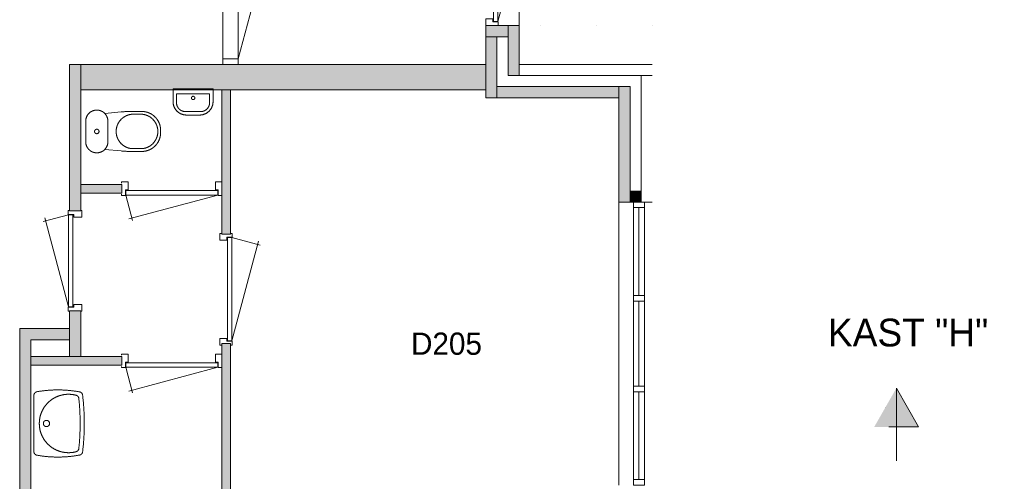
# Model space of a CAD drawing. Header units: millimetres. Extents: x 1701 to 85660, y 0 to 59400.
# Tile 14 of 17: x 38302 to 47174, y 44119 to 48277. Entities that reach past the tile are written whole.
import ezdxf
from ezdxf.enums import TextEntityAlignment as Align
from ezdxf.xclip import XClip

# ---------------------------------------------------------------- set-up
doc = ezdxf.new("R2010")
doc.units = ezdxf.units.MM
doc.header["$PDMODE"] = 3
doc.header["$PDSIZE"] = 1
doc.linetypes.add('DGN1', pattern=[504.6, 0, -504.6])
doc.linetypes.add('DGN4', pattern=[1343.35376, 671.67688, -335.83844, 0, -335.83844])
for name, color, linetype in [('16', 7, 'Continuous'), ('17', 7, 'Continuous'), ('24', 7, 'Continuous'), ('30', 7, 'Continuous'), ('31', 7, 'Continuous'), ('32', 7, 'Continuous'), ('33', 7, 'Continuous'), ('40', 7, 'Continuous'), ('48', 7, 'Continuous'), ('52', 7, 'Continuous'), ('58', 7, 'Continuous'), ('62', 7, 'Continuous')]:
    doc.layers.add(name, color=color, linetype=linetype)
doc.styles.add('dgn001', font='dgn001.shx')
doc.styles.add('dgn003', font='dgn003.shx')
doc.styles.get("Standard").update_dxf_attribs({"font": 'arial.ttf'})
doc.dimstyles.get("Standard").update_dxf_attribs({"dimtxt": 0.18, "dimasz": 0.18, "dimexe": 0.18, "dimexo": 0.0625, "dimgap": 0.09, "dimtad": 0, "dimtih": 1, "dimtoh": 1, "dimdec": 4, "dimzin": 0, "dimdsep": 46, "dimtxsty": 'Standard', "dimcen": 0.09, "dimadec": 0, "dimazin": 0, "dimtfac": 1, "dimtdec": 4, "dimtofl": 0, "dimtmove": 0, "dimatfit": 3, "dimfxl": 1, "dimtolj": 1, "dimtzin": 0, "dimarcsym": 0})

# ---------------------------------------------------------------- blocks, each defined once
blk = doc.blocks.new('830R10111')
at = {"layer": '33', "color": 1, "linetype": 'Continuous', "lineweight": 0}
for p, q in [((38, -108), (99.31999999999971, -336.8700000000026)), ((868, -108), (66.27999999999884, -322.820000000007))]:
    blk.add_line(p, q, dxfattribs=at)
at = {"layer": '33', "color": 92, "linetype": 'Continuous', "lineweight": 13, "true_color": 0x00e100, "flags": 128}
for points in [[(0, -100), (0, -111), (35, -111), (35, -61), (60, -61), (60, 11), (0, 11), (0, 0)], [(906, -100), (906, -111), (871, -111), (871, -61), (846, -61), (846, 11), (906, 11), (906, 0)]]:
    blk.add_lwpolyline(points, dxfattribs=at)
at = {"layer": '33', "color": 2, "linetype": 'Continuous', "lineweight": 13, "true_color": 0xf0f000, "flags": 128}
blk.add_lwpolyline([(868, -108), (38, -108), (38, -68), (868, -68), (868, -108)], dxfattribs=at)
blk = doc.blocks.new('WT0137')
at = {"layer": '40', "color": 7, "linetype": 'Continuous', "lineweight": 0}
blk.add_line((20, -253.1599999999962), (20, 253.1600000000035), dxfattribs=at)
blk.add_circle((133.3075508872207, 0.0009520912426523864), 28.05539163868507, dxfattribs=at)
for centre, radius, start, end in [((53.00755088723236, 253.163881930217), 33, 100.0026666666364, 180), ((236.4977706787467, -765.8120429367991), 1068.364752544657, 79.44860833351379, 100.2016916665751), ((426.2076737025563, 252.0242792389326), 33, 6.857511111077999, 79.65449444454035), ((332.1007326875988, 0.0009520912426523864), 263.1431818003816, 74.86666111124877, 285.1333388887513), ((392.1833520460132, 222.1629717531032), 33, 6.04175833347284, 74.86666111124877), ((-1706.830269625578, 0.0009520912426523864), 2143.737820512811, 353.9582416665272, 6.04175833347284), ((-1669.430269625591, 0.0009520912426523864), 2143.737820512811, 353.142488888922, 6.857508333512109), ((53.00755088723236, -253.1619777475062), 33, 180, 259.9973333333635), ((392.1833520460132, -222.1610675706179), 33, 285.1333388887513, 353.9582416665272), ((426.2076737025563, -252.0223750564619), 33, 280.345508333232, 353.142491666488), ((236.4977706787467, 765.8139471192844), 1068.36475254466, 259.7983083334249, 280.5513916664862)]:
    blk.add_arc(centre, radius, start, end, dxfattribs=at)
blk = doc.blocks.new('930L0937')
at = {"layer": '33', "color": 1, "linetype": 'Continuous', "lineweight": 0}
for p, q in [((98, 968), (353.4400000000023, 899.5599999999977)), ((98, 38), (338.6999999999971, 936.3099999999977))]:
    blk.add_line(p, q, dxfattribs=at)
at = {"layer": '33', "color": 92, "linetype": 'Continuous', "lineweight": 13, "true_color": 0x00e100, "flags": 128}
for points in [[(90, 1006), (101, 1006), (101, 971), (51, 971), (51, 946), (-11, 946), (-11, 1006), (0, 1006)], [(90, 0), (101, 0), (101, 35), (51, 35), (51, 60), (-11, 60), (-11, 0), (0, 0)]]:
    blk.add_lwpolyline(points, dxfattribs=at)
at = {"layer": '33', "color": 2, "linetype": 'Continuous', "lineweight": 13, "true_color": 0xf0f000, "flags": 128}
blk.add_lwpolyline([(98, 968), (98, 38), (58, 38), (58, 968), (98, 968)], dxfattribs=at)
blk = doc.blocks.new('830R10112')
at = {"layer": '33', "color": 1, "linetype": 'Continuous', "lineweight": 0}
for p, q in [((38, -108), (99.31999999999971, -336.8700000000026)), ((868, -108), (66.28000000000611, -322.8199999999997))]:
    blk.add_line(p, q, dxfattribs=at)
at = {"layer": '33', "color": 92, "linetype": 'Continuous', "lineweight": 13, "true_color": 0x00e100, "flags": 128}
for points in [[(0, -100), (0, -111), (35, -111), (35, -61), (60, -61), (60, 11), (0, 11), (0, 0)], [(906, -100), (906, -111), (871, -111), (871, -61), (846, -61), (846, 11), (906, 11), (906, 0)]]:
    blk.add_lwpolyline(points, dxfattribs=at)
at = {"layer": '33', "color": 2, "linetype": 'Continuous', "lineweight": 13, "true_color": 0xf0f000, "flags": 128}
blk.add_lwpolyline([(868, -108), (38, -108), (38, -68), (868, -68), (868, -108)], dxfattribs=at)
blk = doc.blocks.new('CLOS0237')
at = {"layer": '40', "color": 7, "linetype": 'Continuous', "lineweight": 0}
for p, q in [((220, -92.5), (220, 92.5)), ((527.7900000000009, 155), (435.8399999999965, 155)), ((670, -1.069999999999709), (670, 0.7900000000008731)), ((527.7900000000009, -155), (435.5400000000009, -155))]:
    blk.add_line(p, q, dxfattribs=at)
at = {"layer": '40', "color": 7, "linetype": 'Continuous', "lineweight": 0, "flags": 128}
for points in [[(338.2999999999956, -175.6699999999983), (191.8999999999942, -162), (191.8994141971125, -161.9997440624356, -0.6743332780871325), (19.99891169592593, -92.49925672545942), (20, -92.5), (20, 92.5), (19.99891169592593, 92.50074327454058, -0.6743332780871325), (191.8994141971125, 162.0012306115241), (191.8999999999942, 162), (338.2999999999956, 175.6699999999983), (338.2951687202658, 175.6678424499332, -0.02328519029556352), (431.2845639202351, 180.0007432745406), (431.2900000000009, 180), (525, 180), (524.9989116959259, 180.0007432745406, -0.414213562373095), (694.9989116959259, 10.00074327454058), (695, 10), (695, -10), (694.9989116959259, -9.999256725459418, -0.414213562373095), (524.9989116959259, -179.9992567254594), (525, -180), (431.2900000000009, -180), (431.2848238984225, -179.9992567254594, -0.02328532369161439), (338.2999999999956, -175.6699999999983)], [(436.6489228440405, -154.9991525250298, -0.9175142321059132), (436.6489153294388, 155.0006384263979)], [(527.7876906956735, 155.0007433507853, -0.9175214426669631), (527.7876906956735, -154.9992568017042)]]:
    blk.add_lwpolyline(points, format="xyb", dxfattribs=at)
at = {"layer": '40', "color": 7, "linetype": 'Continuous', "lineweight": 0}
blk.add_circle((119.9989116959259, 0.0007432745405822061), 20, dxfattribs=at)
for centre, start, end in [((119.9989116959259, 92.50074327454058), 0, 44.02728333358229), ((119.9989116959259, -92.49925672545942), 315.9727166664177, 0)]:
    blk.add_arc(centre, 99.99999999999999, start, end, dxfattribs=at)
blk = doc.blocks.new('830R10113')
at = {"layer": '33', "color": 1, "linetype": 'Continuous', "lineweight": 0}
for p, q in [((-108, -38), (-336.8700000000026, -99.31999999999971)), ((-108, -868), (-322.8199999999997, -66.27999999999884))]:
    blk.add_line(p, q, dxfattribs=at)
at = {"layer": '33', "color": 92, "linetype": 'Continuous', "lineweight": 13, "true_color": 0x00e100, "flags": 128}
for points in [[(-100, 0), (-111, 0), (-111, -35), (-61, -35), (-61, -60), (11, -60), (11, 0), (0, 0)], [(-100, -906), (-111, -906), (-111, -871), (-61, -871), (-61, -846), (11, -846), (11, -906), (0, -906)]]:
    blk.add_lwpolyline(points, dxfattribs=at)
at = {"layer": '33', "color": 2, "linetype": 'Continuous', "lineweight": 13, "true_color": 0xf0f000, "flags": 128}
blk.add_lwpolyline([(-108, -868), (-108, -38), (-68, -38), (-68, -868), (-108, -868)], dxfattribs=at)
blk = doc.blocks.new('FT0137')
at = {"layer": '40', "color": 7, "linetype": 'Continuous', "lineweight": 0}
for p, q in [((-180, -135.0900000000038), (-180, -20)), ((-180, -20), (180, -20)), ((-148.8899999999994, -64.63000000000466), (148.8899999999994, -64.63000000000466)), ((148.8899999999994, -64.63000000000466), (148.8899999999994, -143.9800000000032))]:
    blk.add_line(p, q, dxfattribs=at)
at = {"layer": '40', "color": 7, "linetype": 'Continuous', "lineweight": 0, "flags": 128}
for points in [[(-148.8899999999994, -143.9800000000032), (-148.8899999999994, -64.63000000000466)], [(180, -20), (180, -135.0900000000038)], [(68.88999999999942, -223.9800000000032), (-68.88999999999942, -223.9800000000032)], [(60, -255.0900000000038), (-60, -255.0900000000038)]]:
    blk.add_lwpolyline(points, dxfattribs=at)
for points in [[(-59.99794387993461, -255.0888854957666, -0.414213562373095), (-179.9979438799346, -135.0888854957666)], [(-68.88794387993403, -223.978885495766, -0.414213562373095), (-148.887943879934, -143.978885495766)]]:
    blk.add_lwpolyline(points, format="xyb", dxfattribs=at)
at = {"layer": '40', "color": 7, "linetype": 'Continuous', "lineweight": 0}
blk.add_circle((0.948332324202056, -101.1359077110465), 15.1404192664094, dxfattribs=at)
for centre, radius in [((60.00205612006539, -135.0888854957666), 120), ((68.89205612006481, -143.978885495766), 80)]:
    blk.add_arc(centre, radius, 270, 0, dxfattribs=at)
blk = doc.blocks.new('830L09')
at = {"layer": '33', "color": 1, "linetype": 'Continuous', "lineweight": 0}
for p, q in [((98, 868), (323.9099999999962, 807.4699999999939)), ((98, 38), (312.8199999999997, 839.7199999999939))]:
    blk.add_line(p, q, dxfattribs=at)
at = {"layer": '33', "color": 92, "linetype": 'Continuous', "lineweight": 13, "true_color": 0x00e100, "flags": 128}
for points in [[(90, 906), (101, 906), (101, 871), (51, 871), (51, 846), (-11, 846), (-11, 906), (0, 906)], [(90, 0), (101, 0), (101, 35), (51, 35), (51, 60), (-11, 60), (-11, 0), (0, 0)]]:
    blk.add_lwpolyline(points, dxfattribs=at)
at = {"layer": '33', "color": 2, "linetype": 'Continuous', "lineweight": 13, "true_color": 0xf0f000, "flags": 128}
blk.add_lwpolyline([(98, 38), (98, 868), (58, 868), (58, 38), (98, 38)], dxfattribs=at)
blk = doc.blocks.new('_DotSmall')
at = {"color": 0, "linetype": 'ByBlock', "const_width": 0.5}
blk.add_lwpolyline([(-0.0625, 0, 1), (0.0625, 0, 1)], format="xyb", close=True, dxfattribs=at)
blk = doc.blocks.new('*D15493')
at = {"layer": '58', "color": 3, "linetype": 'Continuous', "lineweight": 0, "transparency": 16777216}
for p, q in [((52064.76, 41957.77), (52064.76, 43037.77)), ((52064.76, 41607.77), (52064.76, 41957.77)), ((52064.76, 41607.77), (52064.76, 40527.77))]:
    blk.add_line(p, q, dxfattribs=at)
at = {"layer": 'Defpoints', "color": 0, "linetype": 'Continuous', "transparency": 16777216}
for p in [(49092.62, 41957.77), (52064.76, 41957.77), (49092.62, 41607.77)]:
    blk.add_point(p, dxfattribs=at)
at = {"layer": '58', "color": 3, "linetype": 'Continuous', "lineweight": 0, "transparency": 16777216, "xscale": 1080, "yscale": 1080, "zscale": 1080}
for p, rotation in [((52064.76, 41957.77), 270), ((52064.76, 41607.77), 90)]:
    blk.add_blockref('_DotSmall', p, dxfattribs=dict(at, rotation=rotation))
at = {"layer": '58', "color": 3, "linetype": 'Continuous', "lineweight": 0, "transparency": 16777216, "insert": (52064.75999999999, 41782.77000000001), "char_height": 200, "attachment_point": 5, "rotation": 270, "style": 'dgn003'}
blk.add_mtext('\\A1;350', dxfattribs=at)
blk = doc.blocks.new('*D15494')
at = {"layer": '58', "color": 3, "linetype": 'Continuous', "lineweight": 0, "transparency": 16777216}
for p, q in [((52064.76, 41607.77), (52064.76, 41376.65130968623)), ((52064.76, 40367.77), (52064.76, 40598.88869031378))]:
    blk.add_line(p, q, dxfattribs=at)
at = {"layer": 'Defpoints', "color": 0, "linetype": 'Continuous', "transparency": 16777216}
for p in [(50064.76, 41607.77), (52064.76, 41607.77), (50064.76, 40367.77)]:
    blk.add_point(p, dxfattribs=at)
at = {"layer": '58', "color": 3, "linetype": 'Continuous', "lineweight": 0, "transparency": 16777216, "xscale": 1080, "yscale": 1080, "zscale": 1080}
for p, rotation in [((52064.76, 41607.77), 90), ((52064.76, 40367.77), 270)]:
    blk.add_blockref('_DotSmall', p, dxfattribs=dict(at, rotation=rotation))
at = {"layer": '58', "color": 3, "linetype": 'Continuous', "lineweight": 0, "transparency": 16777216, "insert": (52064.75999999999, 40987.77000000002), "char_height": 200, "attachment_point": 5, "rotation": 270, "style": 'dgn003'}
blk.add_mtext('\\A1;1240', dxfattribs=at)
blk = doc.blocks.new('*D15495')
at = {"layer": '58', "color": 3, "linetype": 'Continuous', "lineweight": 0, "transparency": 16777216}
for p, q in [((52064.76, 40367.77), (52064.76, 39492.77)), ((52064.76, 37817.77), (52064.76, 38692.77))]:
    blk.add_line(p, q, dxfattribs=at)
at = {"layer": 'Defpoints', "color": 0, "linetype": 'Continuous', "transparency": 16777216}
for p in [(50064.76, 40367.77), (52064.76, 40367.77), (50064.76, 37817.77)]:
    blk.add_point(p, dxfattribs=at)
at = {"layer": '58', "color": 3, "linetype": 'Continuous', "lineweight": 0, "transparency": 16777216, "xscale": 1080, "yscale": 1080, "zscale": 1080}
for p, rotation in [((52064.76, 40367.77), 90), ((52064.76, 37817.77), 270)]:
    blk.add_blockref('_DotSmall', p, dxfattribs=dict(at, rotation=rotation))
at = {"layer": '58', "color": 3, "linetype": 'Continuous', "lineweight": 0, "transparency": 16777216, "insert": (52064.75999999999, 39092.77000000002), "char_height": 200, "attachment_point": 5, "rotation": 270, "style": 'dgn003'}
blk.add_mtext('\\A1;2550', dxfattribs=at)
blk = doc.blocks.new('*D15496')
at = {"layer": '58', "color": 3, "linetype": 'Continuous', "lineweight": 0, "transparency": 16777216}
for p, q in [((52064.76, 37817.77), (52064.76, 37092.77)), ((52064.76, 35567.77), (52064.76, 36292.77))]:
    blk.add_line(p, q, dxfattribs=at)
at = {"layer": 'Defpoints', "color": 0, "linetype": 'Continuous', "transparency": 16777216}
for p in [(50064.76, 37817.77), (52064.76, 37817.77), (50064.76, 35567.77)]:
    blk.add_point(p, dxfattribs=at)
at = {"layer": '58', "color": 3, "linetype": 'Continuous', "lineweight": 0, "transparency": 16777216, "xscale": 1080, "yscale": 1080, "zscale": 1080}
for p, rotation in [((52064.76, 37817.77), 90), ((52064.76, 35567.77), 270)]:
    blk.add_blockref('_DotSmall', p, dxfattribs=dict(at, rotation=rotation))
at = {"layer": '58', "color": 3, "linetype": 'Continuous', "lineweight": 0, "transparency": 16777216, "insert": (52064.75999999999, 36692.77000000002), "char_height": 200, "attachment_point": 5, "rotation": 270, "style": 'dgn003'}
blk.add_mtext('\\A1;2250', dxfattribs=at)
blk = doc.blocks.new('EAE52')
at = {"layer": '52'}
blk.add_hatch(color=4, dxfattribs=at).paths.add_polyline_path([(0, 2000), (200, 1650), (-200, 1650)])
at = {"layer": '52', "color": 4, "linetype": 'DGN4', "lineweight": 13}
blk.add_line((0, 0), (0, 2000), dxfattribs=at)
at = {"layer": '52', "color": 4, "linetype": 'DGN4', "lineweight": 13, "flags": 128}
blk.add_lwpolyline([(0, 2000), (200, 1650), (-200, 1650), (0, 2000)], dxfattribs=at)
blk = doc.blocks.new('50E03_329_B02 - Default')
at = {"layer": '62'}
for color, points in [(7, [(48564.76, 41957.77), (48764.76, 41957.77), (48764.76, 41857.77), (48564.76, 41857.77)]), (7, [(48864.76, 41957.77), (48764.76, 41957.77), (48764.76, 41507.77), (48864.76, 41507.77)]), (7, [(48564.76, 41307.77), (48664.76, 41307.77), (48664.76, 41857.77), (48564.76, 41857.77)]), (7, [(44914.76, 40287.77), (44914.76, 41607.77), (44814.76, 41607.77), (44814.76, 40287.77)]), (9, [(44914.76, 41607.77), (48564.76, 41607.77), (48564.76, 41377.77), (44914.76, 41377.77)]), (7, [(48864.76, 41507.77), (50064.76, 41507.77), (50064.76, 41607.77), (48864.76, 41607.77)]), (7, [(49964.76, 41507.77), (50064.76, 41507.77), (50064.76, 40367.77), (49964.76, 40367.77)]), (9, [(46184.76, 40077.77), (46184.76, 41377.77), (46264.76, 41377.77), (46264.76, 40077.77)]), (9, [(49764.76, 41307.77), (48664.76, 41307.77), (48664.76, 41407.77), (49764.76, 41407.77)]), (9, [(49764.76, 40367.77), (49864.76, 40367.77), (49864.76, 41407.77), (49764.76, 41407.77)]), (9, [(45284.76, 40447.77), (45284.76, 40527.77), (44914.76, 40527.77), (44914.76, 40447.77)]), (7, [(49964.76, 40367.77), (49864.76, 40367.77), (49864.76, 40467.77), (49964.76, 40467.77)]), (7, [(44914.76, 38977.77), (44914.76, 39387.77), (44814.76, 39387.77), (44814.76, 38977.77)]), (7, [(44364.76, 36692.77), (44464.76, 36692.77), (44464.76, 39127.77), (44814.76, 39127.77), (44814.76, 39227.77), (44364.76, 39227.77)]), (9, [(46184.76, 36807.77), (46184.76, 39092.77), (46264.76, 39092.77), (46264.76, 36807.77)]), (9, [(45284.76, 38897.77), (45284.76, 38977.77), (44464.76, 38977.77), (44464.76, 38897.77)])]:
    blk.add_hatch(color=color, dxfattribs=at).paths.add_polyline_path(points)
at = {"layer": '16', "color": 92, "linetype": 'Continuous', "lineweight": 0, "true_color": 0x00e100}
blk.add_line((50064.76, 40367.77), (49764.76, 40367.77), dxfattribs=at)
at = {"layer": '16', "color": 92, "linetype": 'Continuous', "lineweight": 0, "true_color": 0x00e100, "flags": 128}
for points in [[(48564.76, 41957.77), (48864.76, 41957.77), (48864.76, 41607.77), (50064.76, 41607.77), (50064.76, 40367.77), (49764.76, 40367.77), (49764.76, 41307.77), (48564.76, 41307.77), (48564.76, 41957.77)], [(48664.76, 41857.77), (48764.76, 41857.77), (48764.76, 41507.77), (49964.76, 41507.77), (49964.76, 40467.77), (49864.76, 40467.77), (49864.76, 41407.77), (48664.76, 41407.77), (48664.76, 41857.77)], [(44814.76, 40287.77), (44814.76, 41607.77), (44914.76, 41607.77), (44914.76, 40287.77), (44814.76, 40287.77)], [(46184.76, 41377.77), (46184.76, 40077.77), (46264.76, 40077.77), (46264.76, 41377.77), (46184.76, 41377.77)], [(44914.76, 40447.77), (44914.76, 40527.77), (45284.76, 40527.77), (45284.76, 40447.77), (44914.76, 40447.77)], [(44814.76, 38977.77), (44814.76, 39387.77), (44914.76, 39387.77), (44914.76, 38977.77), (44814.76, 38977.77)], [(44364.76, 36692.77), (44364.76, 39227.77), (44814.76, 39227.77), (44814.76, 39127.77), (44464.76, 39127.77), (44464.76, 36692.77), (44364.76, 36692.77)], [(46184.76, 39092.77), (46184.76, 36807.77), (46264.76, 36807.77), (46264.76, 39092.77), (46184.76, 39092.77)], [(44464.76, 38897.77), (44464.76, 38977.77), (45284.76, 38977.77), (45284.76, 38897.77), (44464.76, 38897.77)]]:
    blk.add_lwpolyline(points, dxfattribs=at)
at = {"layer": '17', "color": 92, "linetype": 'Continuous', "lineweight": 0, "true_color": 0x00e100, "flags": 128}
blk.add_lwpolyline([(48564.76, 41607.77), (44914.76, 41607.77), (44914.76, 41377.77), (48564.76, 41377.77), (48564.76, 41607.77)], dxfattribs=at)
at = {"layer": '24', "color": 7, "linetype": 'Continuous', "lineweight": 0}
blk.add_line((50064.76, 42806.17), (50064.76, 41607.77), dxfattribs=at)
at = {"layer": '30', "color": 3, "linetype": 'Continuous', "lineweight": 0}
for p, q in [((49764.76, 40367.77), (49764.76, 37817.77)), ((50064.76, 40367.77), (50064.76, 37817.77))]:
    blk.add_line(p, q, dxfattribs=at)
at = {"layer": '31', "color": 3, "linetype": 'Continuous', "lineweight": 0}
for p, q in [((46194.76, 43207.77), (46194.76, 41607.77)), ((46334.76, 43207.77), (46334.76, 41607.77))]:
    blk.add_line(p, q, dxfattribs=at)
at = {"layer": '32', "color": 3, "linetype": 'Continuous', "lineweight": 0}
for p, q in [((49894.76, 37867.77), (49894.76, 40317.77)), ((49894.76, 40317.77), (49994.76, 40317.77)), ((49944.76, 40317.77), (49944.76, 39526.1)), ((49994.76, 40317.77), (49994.76, 37817.77)), ((49944.76, 39476.1), (49944.76, 38709.43)), ((49944.76, 38659.43), (49944.76, 37867.77))]:
    blk.add_line(p, q, dxfattribs=at)
at = {"layer": '32', "color": 3, "linetype": 'Continuous', "lineweight": 0, "flags": 128}
for points in [[(46333.76, 41657.77), (46333.76, 41607.77), (46194.76, 41607.77), (46194.76, 41657.77), (46333.76, 41657.77)], [(49994.76, 40367.77), (49994.76, 40317.77), (49894.76, 40317.77), (49894.76, 40367.77), (49994.76, 40367.77)], [(49994.76, 39526.1), (49994.76, 39476.1), (49894.76, 39476.1), (49894.76, 39526.1), (49994.76, 39526.1)], [(49994.76, 38709.43), (49994.76, 38659.43), (49894.76, 38659.43), (49894.76, 38709.43), (49994.76, 38709.43)], [(49994.76, 37867.77), (49994.76, 37817.77), (49894.76, 37817.77), (49894.76, 37867.77), (49994.76, 37867.77)]]:
    blk.add_lwpolyline(points, dxfattribs=at)
at = {"layer": '33', "color": 1, "linetype": 'Continuous', "lineweight": 0}
blk.add_line((46333.76, 41657.77), (46586.69, 42601.71), dxfattribs=at)
at = {"layer": '58', "color": 3, "linetype": 'Continuous', "lineweight": 0}
blk.add_line((48864.76, 42857.77), (48864.76, 41957.77), dxfattribs=at)
at = {"layer": '58', "color": 3, "linetype": 'DGN1', "lineweight": 0}
for p, q in [((52064.76, 41957.77), (48864.76, 41957.77)), ((50064.76, 41607.77), (53236.81, 41607.77)), ((50064.76, 40367.77), (52064.76, 40367.77))]:
    blk.add_line(p, q, dxfattribs=at)
at = {"layer": '62', "color": 7, "linetype": 'Continuous', "lineweight": 0, "flags": 128}
for points in [[(48564.76, 41957.77), (48764.76, 41957.77), (48764.76, 41857.77), (48564.76, 41857.77), (48564.76, 41957.77)], [(48864.76, 41957.77), (48764.76, 41957.77), (48764.76, 41507.77), (48864.76, 41507.77), (48864.76, 41957.77)], [(48564.76, 41307.77), (48664.76, 41307.77), (48664.76, 41857.77), (48564.76, 41857.77), (48564.76, 41307.77)], [(44914.76, 40287.77), (44914.76, 41607.77), (44814.76, 41607.77), (44814.76, 40287.77), (44914.76, 40287.77)], [(48864.76, 41507.77), (50064.76, 41507.77), (50064.76, 41607.77), (48864.76, 41607.77), (48864.76, 41507.77)], [(49964.76, 41507.77), (50064.76, 41507.77), (50064.76, 40367.77), (49964.76, 40367.77), (49964.76, 41507.77)], [(49964.76, 40367.77), (49864.76, 40367.77), (49864.76, 40467.77), (49964.76, 40467.77), (49964.76, 40367.77)], [(44914.76, 38977.77), (44914.76, 39387.77), (44814.76, 39387.77), (44814.76, 38977.77), (44914.76, 38977.77)], [(44364.76, 36692.77), (44464.76, 36692.77), (44464.76, 39127.77), (44814.76, 39127.77), (44814.76, 39227.77), (44364.76, 39227.77), (44364.76, 36692.77)]]:
    blk.add_lwpolyline(points, dxfattribs=at)
at = {"layer": '62', "color": 9, "linetype": 'Continuous', "lineweight": 0, "flags": 128}
for points in [[(44914.76, 41607.77), (48564.76, 41607.77), (48564.76, 41377.77), (44914.76, 41377.77), (44914.76, 41607.77)], [(46184.76, 40077.77), (46184.76, 41377.77), (46264.76, 41377.77), (46264.76, 40077.77), (46184.76, 40077.77)], [(49764.76, 41307.77), (48664.76, 41307.77), (48664.76, 41407.77), (49764.76, 41407.77), (49764.76, 41307.77)], [(49764.76, 40367.77), (49864.76, 40367.77), (49864.76, 41407.77), (49764.76, 41407.77), (49764.76, 40367.77)], [(45284.76, 40447.77), (45284.76, 40527.77), (44914.76, 40527.77), (44914.76, 40447.77), (45284.76, 40447.77)], [(46184.76, 36807.77), (46184.76, 39092.77), (46264.76, 39092.77), (46264.76, 36807.77), (46184.76, 36807.77)], [(45284.76, 38897.77), (45284.76, 38977.77), (44464.76, 38977.77), (44464.76, 38897.77), (45284.76, 38897.77)]]:
    blk.add_lwpolyline(points, dxfattribs=at)
at = {"color": 7, "linetype": 'Continuous', "lineweight": 0}
for name, p in [('830L09', (48575.76, 41957.77)), ('FT0137', (45926.8, 41407.34)), ('CLOS0237', (44939.66, 41004.26)), ('830R10112', (45281.67, 40539.37)), ('830R10113', (44912.86, 40292.48)), ('930L0937', (46178.79, 39079.54)), ('830R10111', (45281.68, 38987.95)), ('WT0137', (44472.62, 38373.63))]:
    blk.add_blockref(name, p, dxfattribs=at)
at = {"layer": '48', "color": 7, "linetype": 'Continuous', "lineweight": 0, "style": 'dgn003'}
blk.add_text('D205', height=199.99998, dxfattribs=at).set_placement((48210.37996000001, 39092.44999), align=Align.MIDDLE_CENTER)
at = {"layer": '58', "color": 3, "linetype": 'Continuous', "lineweight": 0}
for base, p1, p2, picture, middle in [((52064.76, 41957.77), (49092.62, 41607.77), (49092.62, 41957.77), '*D15493', (52064.75999999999, 41782.77000000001)), ((52064.76, 41607.77), (50064.76, 40367.77), (50064.76, 41607.77), '*D15494', (52064.75999999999, 40987.77000000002)), ((52064.76, 40367.77), (50064.76, 37817.77), (50064.76, 40367.77), '*D15495', (52064.75999999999, 39092.77000000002)), ((52064.76, 37817.77), (50064.76, 35567.77), (50064.76, 37817.77), '*D15496', (52064.75999999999, 36692.77000000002))]:
    dim = blk.add_linear_dim(base=base, p1=p1, p2=p2, angle=270, dimstyle='Standard', override={"dimscale": 1, "dimtxt": 200, "dimasz": 1080, "dimexe": 0, "dimexo": 0, "dimgap": 100, "dimtad": 1, "dimjust": 0, "dimtih": 0, "dimtoh": 0, "dimdec": 0, "dimlfac": 1, "dimzin": 11, "dimdsep": 46, "dimlunit": 2, "dimpost": '<>', "dimtxsty": 'dgn003', "dimblk1": 'DotSmall', "dimblk2": 'DotSmall', "dimsah": 1, "dimcen": 0, "dimse1": 1, "dimse2": 1, "dimclrd": 3, "dimclre": 3, "dimclrt": 3, "dimtol": 0, "dimtix": 1, "dimtofl": 1, "dimatfit": 3, "dimfrac": 1, "dimtolj": 1, "dimlwd": 0, "dimlwe": 0}, dxfattribs=at)
    dim.commit()
    dim.dimension.update_dxf_attribs({"geometry": picture, "text_midpoint": middle, "text_rotation": 270})

msp = doc.modelspace()

# ---------------------------------------------------------------- block references
ref = msp.add_blockref('50E03_329_B02 - Default', (-6062.84, 6266.16))
XClip(ref).set_block_clipping_path([(50064.759999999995, 48907.770000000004), (50064.759999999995, 2907.7700000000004), (36045.31, 2907.7700000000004), (36045.31, 35360), (9749.79, 35360), (9749.790000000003, 48907.770000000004)])
at = {"color": 4, "linetype": 'DGN4', "lineweight": 13}
msp.add_blockref('EAE52', (46201.92, 42958.93), dxfattribs=at)

# ---------------------------------------------------------------- texts
at = {"layer": '52', "color": 1, "linetype": 'Continuous', "lineweight": 0, "style": 'dgn001'}
msp.add_text('KAST "H"', height=250.00002, dxfattribs=at).set_placement((46307.25008000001, 45458.93001), align=Align.MIDDLE_CENTER)

doc.saveas('drawing.dxf')
